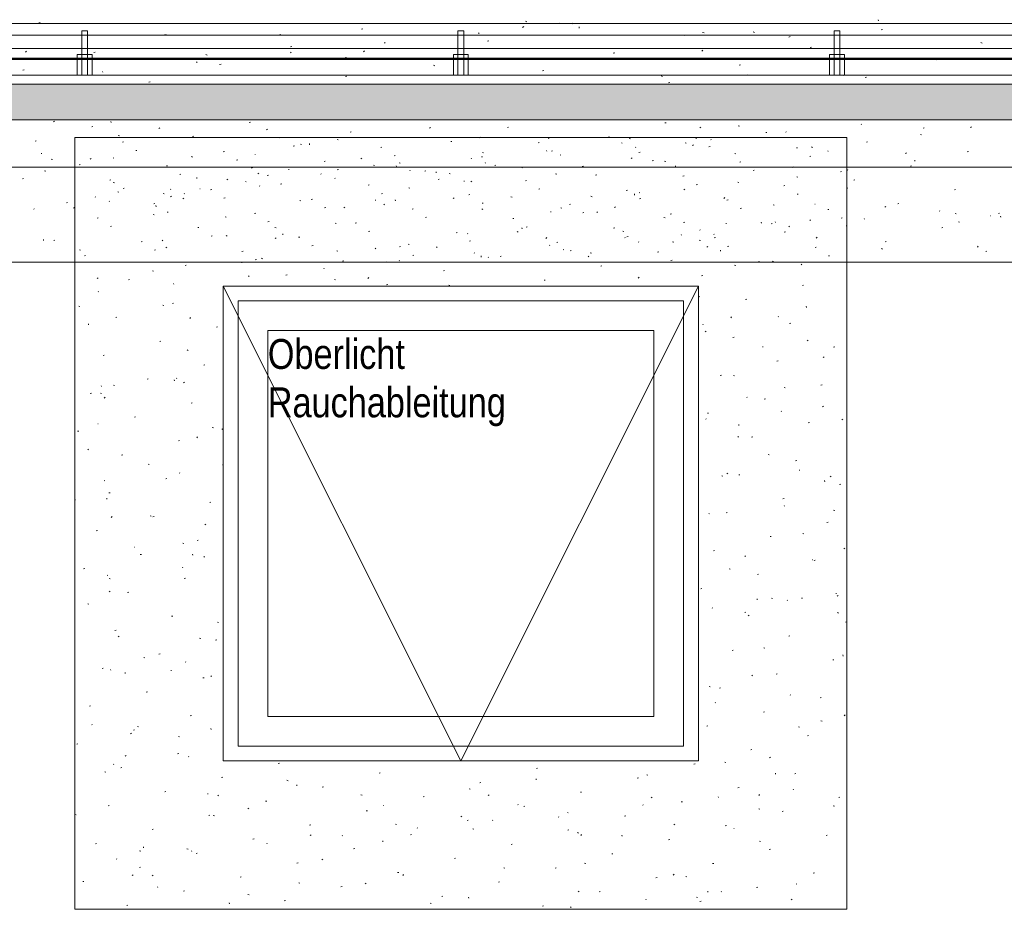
# Model space of a CAD drawing. Extents: x -740 to 300, y 62 to 1112.
# Tile 109 of 187: x -218 to -152, y 711 to 771. Entities that reach past the tile are written whole.
import ezdxf
from ezdxf.lldxf.tags import DXFTag

# ---------------------------------------------------------------- set-up
doc = ezdxf.new("R2010")
doc.units = 0
doc.layers.get('0').update_dxf_attribs({"lineweight": 13})
for name, color, linetype, lineweight, true_color in [('30 -36 Dächer- 3 Dachbeläge', 7, 'Continuous', 15, 0x9999ff), ('30 -36 Dächer- 3 Dachbeläge Gründach', 9, 'Continuous', 9, 0x808080), ('30 -36 Dächer- 4 Dachbekleidungen', 7, 'Continuous', 9, 0xccccff), ('40 -43 Lüftungsanlagen - Entrauchung', 7, 'Continuous', 9, 0xd7f2ff), ('60- 61 allgemeine Ausstattung- 4 Terrassen', 9, 'Continuous', 9, 0x808080), ('70 -72 Beschriftung- 1 Beschriftung allgemein', 7, 'Continuous', 9, 0xff6633)]:
    doc.layers.add(name, color=color, linetype=linetype, lineweight=lineweight, true_color=true_color)
doc.layers.add('70 -73 Bauteildarst.- 2 verdeckt 0.15', color=7, linetype='grob-A06CPVB9L0', lineweight=15)
doc.styles.get("Standard").update_dxf_attribs({"font": 'ARIALN.TTF'})
tags = doc.linetypes.add('grob-A06CPVB9L0', pattern=[14, 3, -8, 3]).pattern_tags.tags
tags[8:9] = [DXFTag(74, 4), DXFTag(75, 0), DXFTag(340, '0'), DXFTag(46, 0.0), DXFTag(50, 0.0), DXFTag(44, 0.0), DXFTag(45, 0.0)]
tags[6:7] = [DXFTag(74, 4), DXFTag(75, 0), DXFTag(340, '0'), DXFTag(46, 0.0), DXFTag(50, 0.0), DXFTag(44, 0.0), DXFTag(45, 0.0)]
tags[4:5] = [DXFTag(74, 4), DXFTag(75, 0), DXFTag(340, '0'), DXFTag(46, 0.0), DXFTag(50, 0.0), DXFTag(44, 0.0), DXFTag(45, 0.0)]

# ---------------------------------------------------------------- blocks, each defined once
blk = doc.blocks.new('Referenz-A06CPVBEL0')
at = {"layer": '30 -36 Dächer- 3 Dachbeläge', "color": 0, "linetype": 'Continuous', "ltscale": 0.15}
for p, q in [((-6.756, 766.512), (-682.362, 766.512)), ((-682.362, 764.112), (-6.756, 764.112))]:
    blk.add_line(p, q, dxfattribs=at)
at = {"layer": '30 -36 Dächer- 3 Dachbeläge', "color": 0, "lineweight": 9}
for p, q in [((-682.362, 764.112), (-6.756, 764.112)), ((-215.73, 764.021), (-215.795, 763.976)), ((-211.913, 763.938), (-211.921, 764.009)), ((-202.605, 763.939), (-202.528, 763.958)), ((-174.61, 763.897), (-174.534, 763.916)), ((-213.21, 763.636), (-213.133, 763.655)), ((-208.628, 763.581), (-208.685, 763.527)), ((-201.385, 763.486), (-201.449, 763.441)), ((-195.82, 763.29), (-195.744, 763.309)), ((-190.41, 763.6), (-190.468, 763.547)), ((-185.215, 763.594), (-185.139, 763.613)), ((-172.193, 763.62), (-172.251, 763.566)), ((-169.67, 763.706), (-169.597, 763.676)), ((-167.825, 763.248), (-167.749, 763.267)), ((-166.438, 763.277), (-166.464, 763.306)), ((-161.373, 763.797), (-161.399, 763.826)), ((-157.22, 763.551), (-157.144, 763.57)), ((-153.976, 763.639), (-154.034, 763.585)), ((-217.03, 762.684), (-216.953, 762.703)), ((-211.424, 763.055), (-211.351, 763.025)), ((-211.142, 762.603), (-211.065, 762.622)), ((-206.425, 762.987), (-206.348, 763.006)), ((-200.537, 762.906), (-200.513, 762.912)), ((-196.684, 762.795), (-196.609, 762.772)), ((-189.035, 762.641), (-188.959, 762.66)), ((-187.039, 762.952), (-187.104, 762.907)), ((-183.147, 762.56), (-183.071, 762.579)), ((-182.435, 762.828), (-182.443, 762.899)), ((-178.43, 762.944), (-178.354, 762.963)), ((-177.013, 762.857), (-176.94, 762.827)), ((-172.542, 762.863), (-172.466, 762.883)), ((-171.503, 762.758), (-171.529, 762.787)), ((-161.04, 762.599), (-160.964, 762.618)), ((-157.407, 763.131), (-157.334, 763.102)), ((-210.245, 762.035), (-210.169, 762.054)), ((-204.357, 761.954), (-204.281, 761.973)), ((-199.64, 762.338), (-199.564, 762.357)), ((-199.161, 762.48), (-199.087, 762.451)), ((-198.55, 762.436), (-198.558, 762.506)), ((-193.752, 762.257), (-193.676, 762.276)), ((-186.897, 761.905), (-186.824, 761.876)), ((-182.565, 762.01), (-182.591, 762.039)), ((-182.25, 761.992), (-182.174, 762.011)), ((-177.5, 762.529), (-177.526, 762.559)), ((-176.568, 762.238), (-176.594, 762.268)), ((-176.362, 761.911), (-176.286, 761.93)), ((-173.26, 762.565), (-173.184, 762.542)), ((-172.694, 762.417), (-172.759, 762.372)), ((-171.645, 762.295), (-171.569, 762.314)), ((-165.757, 762.214), (-165.681, 762.233)), ((-164.75, 762.282), (-164.677, 762.252)), ((-163.638, 762.012), (-163.625, 761.979)), ((-154.256, 761.949), (-154.179, 761.968)), ((-216.603, 761.856), (-216.589, 761.824)), ((-215.937, 761.453), (-215.862, 761.43)), ((-213.252, 761.509), (-213.31, 761.455)), ((-211.77, 761.541), (-211.735, 761.538)), ((-206.504, 761.631), (-206.431, 761.601)), ((-203.46, 761.385), (-203.384, 761.404)), ((-202.213, 761.779), (-202.199, 761.747)), ((-197.572, 761.304), (-197.496, 761.323)), ((-195.035, 761.528), (-195.092, 761.474)), ((-192.855, 761.689), (-192.779, 761.708)), ((-187.63, 761.49), (-187.656, 761.52)), ((-186.967, 761.608), (-186.891, 761.627)), ((-181.632, 761.719), (-181.659, 761.748)), ((-176.818, 761.547), (-176.875, 761.494)), ((-175.465, 761.343), (-175.389, 761.362)), ((-174.633, 761.331), (-174.56, 761.301)), ((-169.901, 761.835), (-169.826, 761.812)), ((-169.577, 761.262), (-169.501, 761.281)), ((-164.86, 761.646), (-164.784, 761.665)), ((-158.349, 761.882), (-158.413, 761.837)), ((-157.784, 761.33), (-157.792, 761.401)), ((-216.387, 760.68), (-216.314, 760.65)), ((-214.065, 761.082), (-213.989, 761.101)), ((-208.177, 761.001), (-208.101, 761.02)), ((-202.398, 760.906), (-202.456, 760.852)), ((-199.959, 760.762), (-199.924, 760.759)), ((-196.675, 760.736), (-196.599, 760.755)), ((-194.24, 761.056), (-194.167, 761.027)), ((-192.695, 760.971), (-192.721, 761)), ((-192.513, 761.222), (-192.438, 761.199)), ((-191.762, 760.68), (-191.789, 760.709)), ((-190.787, 760.655), (-190.711, 760.674)), ((-190.015, 760.546), (-190.022, 760.616)), ((-186.697, 761.199), (-186.724, 761.229)), ((-186.07, 761.04), (-185.994, 761.059)), ((-184.181, 760.925), (-184.239, 760.871)), ((-180.182, 760.959), (-180.106, 760.978)), ((-173.9, 760.938), (-173.907, 761.008)), ((-168.68, 760.694), (-168.604, 760.713)), ((-165.964, 760.944), (-166.022, 760.891)), ((-162.793, 760.613), (-162.716, 760.632)), ((-162.37, 760.756), (-162.297, 760.727)), ((-158.076, 760.997), (-157.999, 761.016)), ((-217.885, 760.13), (-217.809, 760.149)), ((-211.997, 760.049), (-211.921, 760.068)), ((-207.28, 760.433), (-207.204, 760.452)), ((-206.13, 760.153), (-206.138, 760.224)), ((-204.123, 760.105), (-204.05, 760.076)), ((-202.825, 759.932), (-202.851, 759.961)), ((-201.967, 760.509), (-202.032, 760.464)), ((-201.392, 760.352), (-201.316, 760.371)), ((-197.76, 760.452), (-197.786, 760.481)), ((-196.827, 760.16), (-196.854, 760.19)), ((-189.89, 760.087), (-189.814, 760.106)), ((-189.154, 760.493), (-189.079, 760.47)), ((-188.148, 759.982), (-188.113, 759.98)), ((-187.622, 759.975), (-187.686, 759.93)), ((-184.002, 760.006), (-183.926, 760.025)), ((-181.976, 760.482), (-181.903, 760.452)), ((-179.285, 760.39), (-179.209, 760.409)), ((-173.398, 760.309), (-173.321, 760.328)), ((-165.73, 760.263), (-165.654, 760.24)), ((-161.896, 760.045), (-161.819, 760.064)), ((-211.766, 759.88), (-211.691, 759.857)), ((-211.467, 759.256), (-211.394, 759.226)), ((-211.1, 759.48), (-211.024, 759.5)), ((-207.89, 759.413), (-207.916, 759.442)), ((-205.937, 759.471), (-205.901, 759.468)), ((-205.212, 759.4), (-205.136, 759.419)), ((-201.892, 759.641), (-201.919, 759.67)), ((-200.495, 759.784), (-200.419, 759.803)), ((-194.607, 759.703), (-194.531, 759.722)), ((-191.86, 759.53), (-191.787, 759.501)), ((-183.105, 759.438), (-183.029, 759.457)), ((-177.218, 759.357), (-177.141, 759.376)), ((-173.277, 759.44), (-173.341, 759.395)), ((-172.501, 759.741), (-172.424, 759.76)), ((-169.713, 759.907), (-169.64, 759.877)), ((-166.613, 759.66), (-166.536, 759.679)), ((-162.371, 759.533), (-162.296, 759.51)), ((-155.111, 759.395), (-155.034, 759.414)), ((-212.955, 758.893), (-212.981, 758.922)), ((-212.022, 758.602), (-212.048, 758.631)), ((-208.407, 759.151), (-208.332, 759.128)), ((-207.835, 758.97), (-207.899, 758.925)), ((-207.023, 758.833), (-207.08, 758.78)), ((-206.957, 759.121), (-206.983, 759.151)), ((-204.315, 758.831), (-204.239, 758.85)), ((-199.203, 758.681), (-199.13, 758.652)), ((-198.427, 758.75), (-198.351, 758.769)), ((-194.126, 758.691), (-194.09, 758.689)), ((-193.71, 759.135), (-193.634, 759.154)), ((-192.767, 758.651), (-192.775, 758.722)), ((-188.806, 758.853), (-188.863, 758.799)), ((-187.823, 759.054), (-187.746, 759.073)), ((-184.983, 758.92), (-184.908, 758.897)), ((-179.596, 758.956), (-179.523, 758.926)), ((-176.652, 759.043), (-176.659, 759.114)), ((-176.337, 759.203), (-176.301, 759.201)), ((-176.321, 758.789), (-176.244, 758.808)), ((-170.589, 758.872), (-170.646, 758.818)), ((-170.433, 758.708), (-170.356, 758.727)), ((-165.716, 759.092), (-165.639, 759.111)), ((-217.087, 758.082), (-217.113, 758.112)), ((-214.92, 758.528), (-214.844, 758.547)), ((-214.386, 758.211), (-214.444, 758.157)), ((-209.032, 758.447), (-208.956, 758.466)), ((-208.882, 758.259), (-208.89, 758.329)), ((-197.53, 758.182), (-197.454, 758.201)), ((-196.169, 758.23), (-196.227, 758.177)), ((-193.489, 758.435), (-193.554, 758.39)), ((-191.643, 758.101), (-191.566, 758.12)), ((-186.939, 758.107), (-186.866, 758.077)), ((-186.926, 758.485), (-186.849, 758.505)), ((-181.624, 758.191), (-181.549, 758.168)), ((-181.038, 758.405), (-180.961, 758.424)), ((-177.952, 758.25), (-178.01, 758.196)), ((-169.536, 758.14), (-169.459, 758.159)), ((-167.333, 758.381), (-167.26, 758.352)), ((-164.526, 758.424), (-164.49, 758.422)), ((-163.648, 758.059), (-163.571, 758.078)), ((-159.735, 758.269), (-159.793, 758.215)), ((-158.931, 758.443), (-158.854, 758.462)), ((-156.104, 757.945), (-156.13, 757.974)), ((-212.852, 757.495), (-212.776, 757.514)), ((-209.086, 757.73), (-209.013, 757.701)), ((-208.135, 757.879), (-208.059, 757.898)), ((-204.236, 757.578), (-204.161, 757.555)), ((-202.247, 757.798), (-202.171, 757.817)), ((-190.746, 757.533), (-190.669, 757.552)), ((-184.858, 757.452), (-184.781, 757.471)), ((-182.315, 757.912), (-182.279, 757.91)), ((-180.141, 757.836), (-180.064, 757.855)), ((-179.144, 757.901), (-179.209, 757.856)), ((-174.676, 757.532), (-174.603, 757.502)), ((-174.253, 757.755), (-174.176, 757.774)), ((-164.799, 757.366), (-164.863, 757.321)), ((-162.751, 757.49), (-162.674, 757.51)), ((-161.169, 757.426), (-161.195, 757.455)), ((-155.069, 757.807), (-154.996, 757.777)), ((-152.715, 757.645), (-152.679, 757.642)), ((-152.146, 757.794), (-152.07, 757.813)), ((-152.001, 757.546), (-152.009, 757.616)), ((-211.955, 756.926), (-211.879, 756.945)), ((-206.068, 756.845), (-205.991, 756.865)), ((-201.351, 757.23), (-201.274, 757.249)), ((-200.877, 756.848), (-200.802, 756.825)), ((-196.823, 757.155), (-196.75, 757.126)), ((-195.463, 757.149), (-195.386, 757.168)), ((-194.566, 756.581), (-194.489, 756.6)), ((-184.232, 756.761), (-184.239, 756.831)), ((-183.961, 756.884), (-183.884, 756.903)), ((-178.073, 756.803), (-177.996, 756.822)), ((-177.453, 756.618), (-177.378, 756.595)), ((-173.356, 757.187), (-173.279, 757.206)), ((-172.231, 756.678), (-172.258, 756.707)), ((-170.504, 757.133), (-170.468, 757.131)), ((-168.116, 757.153), (-168.124, 757.224)), ((-167.468, 757.106), (-167.392, 757.125)), ((-167.166, 757.197), (-167.193, 757.227)), ((-166.234, 756.906), (-166.26, 756.935)), ((-162.412, 756.957), (-162.356, 756.935)), ((-155.966, 756.841), (-155.89, 756.86)), ((-154.841, 757.231), (-154.766, 757.208)), ((-216.462, 755.976), (-216.47, 756.047)), ((-215.776, 755.974), (-215.699, 755.993)), ((-208.417, 755.993), (-208.482, 755.948)), ((-205.171, 756.277), (-205.094, 756.296)), ((-204.166, 756.306), (-204.093, 756.277)), ((-200.794, 756.158), (-200.851, 756.104)), ((-200.347, 756.369), (-200.354, 756.439)), ((-199.283, 756.196), (-199.206, 756.215)), ((-188.678, 756.5), (-188.601, 756.519)), ((-187.908, 756.459), (-187.895, 756.426)), ((-187.781, 755.931), (-187.704, 755.95)), ((-184.559, 756.581), (-184.486, 756.551)), ((-182.576, 756.177), (-182.634, 756.124)), ((-177.296, 756.158), (-177.323, 756.188)), ((-177.176, 756.235), (-177.099, 756.254)), ((-173.518, 756.382), (-173.505, 756.349)), ((-172.296, 756.006), (-172.223, 755.977)), ((-171.299, 756.387), (-171.325, 756.416)), ((-171.288, 756.154), (-171.212, 756.173)), ((-166.571, 756.538), (-166.495, 756.557)), ((-164.359, 756.197), (-164.417, 756.143)), ((-214.049, 755.355), (-213.976, 755.326)), ((-209.888, 755.893), (-209.811, 755.912)), ((-208.991, 755.325), (-208.914, 755.344)), ((-208.157, 755.536), (-208.215, 755.482)), ((-198.386, 755.628), (-198.309, 755.647)), ((-196.706, 755.276), (-196.631, 755.253)), ((-194.072, 755.458), (-194.136, 755.413)), ((-192.498, 755.547), (-192.421, 755.566)), ((-191.902, 755.732), (-191.829, 755.702)), ((-189.94, 755.555), (-189.997, 755.501)), ((-182.361, 755.639), (-182.388, 755.668)), ((-181.893, 755.851), (-181.817, 755.87)), ((-181.429, 755.348), (-181.455, 755.377)), ((-180.996, 755.282), (-180.92, 755.301)), ((-176.364, 755.867), (-176.39, 755.896)), ((-174.094, 755.889), (-174.019, 755.866)), ((-171.723, 755.574), (-171.78, 755.521)), ((-170.869, 755.259), (-170.876, 755.329)), ((-170.391, 755.586), (-170.315, 755.605)), ((-164.503, 755.505), (-164.427, 755.524)), ((-160.032, 755.432), (-159.959, 755.402)), ((-159.786, 755.889), (-159.71, 755.908)), ((-153.506, 755.594), (-153.563, 755.54)), ((-213.708, 754.941), (-213.631, 754.96)), ((-203.103, 755.244), (-203.026, 755.263)), ((-202.206, 754.676), (-202.129, 754.695)), ((-201.786, 754.78), (-201.713, 754.751)), ((-196.318, 754.595), (-196.241, 754.614)), ((-192.491, 754.6), (-192.517, 754.629)), ((-191.601, 754.979), (-191.524, 754.998)), ((-187.426, 755.119), (-187.453, 755.149)), ((-186.984, 754.867), (-186.991, 754.937)), ((-186.494, 754.828), (-186.52, 754.858)), ((-185.713, 754.898), (-185.637, 754.917)), ((-179.727, 754.924), (-179.791, 754.879)), ((-179.639, 755.157), (-179.566, 755.127)), ((-175.108, 755.201), (-175.032, 755.22)), ((-174.211, 754.633), (-174.135, 754.652)), ((-163.606, 754.936), (-163.53, 754.955)), ((-153.001, 755.24), (-152.925, 755.259)), ((-86.956, 754.512), (-682.362, 754.512)), ((-206.923, 754.291), (-206.846, 754.311)), ((-203.099, 754.474), (-203.107, 754.545)), ((-197.556, 754.08), (-197.582, 754.11)), ((-193.347, 754.546), (-193.272, 754.523)), ((-189.533, 753.946), (-189.457, 753.965)), ((-178.928, 754.249), (-178.852, 754.268)), ((-169.923, 754.316), (-169.848, 754.293)), ((-168.323, 754.552), (-168.247, 754.571)), ((-167.375, 754.582), (-167.302, 754.553)), ((-165.381, 754.389), (-165.446, 754.344)), ((-212.781, 753.463), (-212.839, 753.409)), ((-210.743, 753.339), (-210.666, 753.358)), ((-209.129, 753.931), (-209.056, 753.902)), ((-202.621, 753.561), (-202.647, 753.59)), ((-200.138, 753.642), (-200.062, 753.661)), ((-196.865, 753.357), (-196.792, 753.327)), ((-194.564, 753.483), (-194.622, 753.429)), ((-182.748, 753.296), (-182.672, 753.316)), ((-176.347, 753.502), (-176.405, 753.448)), ((-172.143, 753.6), (-172.067, 753.619)), ((-207.686, 753.042), (-207.712, 753.071)), ((-193.353, 752.993), (-193.277, 753.012)), ((-189.176, 752.974), (-189.101, 752.951)), ((-165.358, 752.951), (-165.282, 752.97)), ((-212.751, 752.522), (-212.777, 752.551)), ((-172.338, 752.207), (-172.265, 752.178)), ((-169.178, 751.998), (-169.102, 752.017)), ((-162.393, 752.014), (-162.356, 752.003)), ((-214.092, 751.556), (-214.019, 751.527)), ((-208.429, 751.631), (-208.354, 751.608)), ((-207.778, 751.737), (-207.702, 751.756)), ((-165.085, 751.474), (-165.093, 751.545)), ((-162.394, 751.349), (-162.356, 751.358)), ((-211.598, 750.785), (-211.522, 750.804)), ((-206.552, 750.788), (-206.61, 750.734)), ((-170.118, 750.827), (-170.176, 750.773)), ((-166.963, 750.826), (-166.989, 750.856)), ((-213.431, 750.297), (-213.439, 750.368)), ((-204.813, 750.136), (-204.737, 750.155)), ((-172.028, 750.307), (-172.054, 750.336)), ((-166.214, 750.397), (-166.137, 750.416)), ((-171.831, 749.873), (-171.896, 749.828)), ((-170.034, 749.444), (-169.957, 749.463)), ((-208.633, 749.183), (-208.557, 749.202)), ((-168.036, 748.821), (-168.001, 748.819)), ((-165.037, 749.258), (-164.964, 749.228)), ((-163.249, 748.795), (-163.172, 748.814)), ((-212.453, 748.231), (-212.377, 748.25)), ((-206.791, 748.607), (-206.718, 748.577)), ((-163.889, 748.151), (-163.946, 748.097)), ((-205.669, 747.582), (-205.592, 747.601)), ((-167.069, 747.843), (-166.993, 747.862)), ((-207.482, 746.671), (-207.508, 746.7)), ((-170.889, 746.89), (-170.813, 746.909)), ((-170, 746.883), (-169.927, 746.853)), ((-212.547, 746.151), (-212.573, 746.18)), ((-211.754, 746.231), (-211.681, 746.202)), ((-209.489, 746.629), (-209.412, 746.648)), ((-207.648, 746.513), (-207.655, 746.583)), ((-206.972, 746.426), (-207.037, 746.381)), ((-166.586, 746.067), (-166.511, 746.044)), ((-164.104, 746.241), (-164.028, 746.26)), ((-213.309, 745.677), (-213.232, 745.696)), ((-212.623, 745.684), (-212.547, 745.661)), ((-212.311, 745.418), (-212.369, 745.364)), ((-169.094, 745.431), (-169.08, 745.398)), ((-206.524, 745.028), (-206.447, 745.047)), ((-167.924, 745.288), (-167.848, 745.308)), ((-163.936, 744.822), (-164, 744.777)), ((-210.344, 744.075), (-210.267, 744.094)), ((-171.744, 744.336), (-171.668, 744.355)), ((-166.759, 744.455), (-166.785, 744.485)), ((-212.813, 743.626), (-212.777, 743.624)), ((-205.093, 743.382), (-205.017, 743.359)), ((-171.824, 743.936), (-171.85, 743.965)), ((-169.634, 743.512), (-169.641, 743.583)), ((-164.959, 743.687), (-164.883, 743.706)), ((-162.7, 743.933), (-162.627, 743.903)), ((-214.164, 743.123), (-214.088, 743.142)), ((-206.082, 742.742), (-206.139, 742.689)), ((-204.454, 743.282), (-204.381, 743.252)), ((-169.648, 742.781), (-169.705, 742.727)), ((-168.779, 742.734), (-168.703, 742.753)), ((-207.379, 742.474), (-207.303, 742.493)), ((-213.422, 741.909), (-213.487, 741.864)), ((-211.199, 741.521), (-211.123, 741.54)), ((-167.663, 741.558), (-167.59, 741.528)), ((-209.417, 740.907), (-209.344, 740.877)), ((-204.414, 740.872), (-204.356, 740.887)), ((-165.815, 741.133), (-165.738, 741.152)), ((-207.278, 740.3), (-207.305, 740.329)), ((-170.78, 740.12), (-170.704, 740.097)), ((-170.386, 740.305), (-170.45, 740.26)), ((-169.635, 740.18), (-169.558, 740.199)), ((-165.569, 740.51), (-165.533, 740.507)), ((-163.418, 740.106), (-163.476, 740.052)), ((-212.343, 739.78), (-212.37, 739.809)), ((-208.234, 739.92), (-208.158, 739.939)), ((-163.851, 739.728), (-163.858, 739.798)), ((-162.85, 739.531), (-162.773, 739.55)), ((-212.054, 738.967), (-211.978, 738.986)), ((-214.356, 738.522), (-214.307, 738.502)), ((-212.197, 738.551), (-212.204, 738.621)), ((-205.27, 738.318), (-205.193, 738.337)), ((-166.67, 738.579), (-166.593, 738.598)), ((-166.555, 738.084), (-166.581, 738.114)), ((-211.84, 737.372), (-211.898, 737.319)), ((-209.286, 737.436), (-209.211, 737.413)), ((-209.09, 737.366), (-209.013, 737.385)), ((-171.62, 737.565), (-171.646, 737.594)), ((-170.49, 737.626), (-170.414, 737.645)), ((-163.25, 737.818), (-163.174, 737.795)), ((-205.527, 736.858), (-205.591, 736.813)), ((-163.705, 736.977), (-163.629, 736.996)), ((-212.91, 736.413), (-212.833, 736.432)), ((-167.525, 736.025), (-167.449, 736.044)), ((-165.325, 736.233), (-165.252, 736.204)), ((-207.079, 735.582), (-207.006, 735.553)), ((-206.125, 735.764), (-206.048, 735.783)), ((-210.345, 735.315), (-210.31, 735.312)), ((-209.945, 734.812), (-209.868, 734.831)), ((-206.413, 734.766), (-206.421, 734.837)), ((-171.345, 735.072), (-171.269, 735.091)), ((-169.177, 734.736), (-169.235, 734.682)), ((-162.49, 735.254), (-162.555, 735.209)), ((-205.611, 734.697), (-205.669, 734.643)), ((-164.669, 734.48), (-164.656, 734.447)), ((-164.56, 734.423), (-164.484, 734.442)), ((-213.765, 733.859), (-213.689, 733.878)), ((-212.139, 733.409), (-212.166, 733.438)), ((-207.075, 733.928), (-207.101, 733.958)), ((-170.288, 733.858), (-170.215, 733.829)), ((-168.38, 733.471), (-168.304, 733.49)), ((-212.042, 733.207), (-211.969, 733.178)), ((-206.98, 733.21), (-206.904, 733.229)), ((-211.977, 732.342), (-212.041, 732.297)), ((-210.8, 732.257), (-210.724, 732.277)), ((-172.2, 732.518), (-172.124, 732.537)), ((-163.101, 732.198), (-163.066, 732.196)), ((-213.479, 731.489), (-213.404, 731.466)), ((-168.399, 731.766), (-168.407, 731.837)), ((-167.443, 731.872), (-167.368, 731.849)), ((-166.351, 731.713), (-166.378, 731.743)), ((-165.416, 731.869), (-165.339, 731.888)), ((-162.948, 732.06), (-163.005, 732.007)), ((-171.416, 731.194), (-171.442, 731.223)), ((-169.236, 730.917), (-169.159, 730.936)), ((-168.94, 730.738), (-169.005, 730.693)), ((-162.987, 730.909), (-162.914, 730.879)), ((-207.835, 730.656), (-207.759, 730.675)), ((-204.741, 730.257), (-204.668, 730.228)), ((-162.451, 730.268), (-162.374, 730.287)), ((-211.655, 729.703), (-211.579, 729.722)), ((-211.37, 729.327), (-211.427, 729.273)), ((-205.949, 729.187), (-205.874, 729.164)), ((-204.871, 729.054), (-204.794, 729.073)), ((-166.271, 729.315), (-166.194, 729.334)), ((-208.691, 728.102), (-208.614, 728.121)), ((-170.091, 728.363), (-170.015, 728.382)), ((-167.95, 728.534), (-167.877, 728.504)), ((-209.704, 727.882), (-209.631, 727.853)), ((-206.871, 727.557), (-206.897, 727.587)), ((-163.306, 727.713), (-163.23, 727.733)), ((-162.616, 727.981), (-162.624, 728.052)), ((-212.511, 727.149), (-212.434, 727.168)), ((-211.936, 727.038), (-211.962, 727.067)), ((-210.962, 726.805), (-210.969, 726.875)), ((-207.878, 727.003), (-207.842, 727.001)), ((-167.126, 726.761), (-167.05, 726.78)), ((-205.726, 726.5), (-205.649, 726.519)), ((-205.141, 726.652), (-205.198, 726.598)), ((-168.707, 726.69), (-168.764, 726.637)), ((-209.546, 725.548), (-209.469, 725.567)), ((-171.636, 725.925), (-171.561, 725.902)), ((-170.946, 725.809), (-170.87, 725.828)), ((-171.212, 724.823), (-171.239, 724.852)), ((-166.147, 725.342), (-166.174, 725.372)), ((-164.161, 725.159), (-164.085, 725.178)), ((-213.366, 724.595), (-213.29, 724.614)), ((-167.981, 724.207), (-167.905, 724.226)), ((-206.581, 723.946), (-206.505, 723.965)), ((-164.106, 723.623), (-164.031, 723.6)), ((-162.477, 724.015), (-162.535, 723.961)), ((-213.209, 723.373), (-213.196, 723.34)), ((-210.401, 722.994), (-210.325, 723.013)), ((-210.142, 723.24), (-210.067, 723.217)), ((-205.179, 723.02), (-205.186, 723.09)), ((-171.801, 723.255), (-171.725, 723.274)), ((-165.613, 723.209), (-165.54, 723.179)), ((-210.531, 722.775), (-210.596, 722.729)), ((-207.367, 722.558), (-207.294, 722.528)), ((-165.017, 722.605), (-164.94, 722.624)), ((-214.221, 722.041), (-214.145, 722.06)), ((-168.837, 721.653), (-168.76, 721.672)), ((-210.899, 721.281), (-210.957, 721.228)), ((-207.436, 721.392), (-207.36, 721.411)), ((-206.667, 721.186), (-206.693, 721.216)), ((-170.576, 720.834), (-170.503, 720.804)), ((-167.495, 721.171), (-167.56, 721.126)), ((-212.33, 720.183), (-212.257, 720.153)), ((-211.732, 720.667), (-211.758, 720.696)), ((-211.256, 720.44), (-211.18, 720.459)), ((-200.651, 720.743), (-200.575, 720.762)), ((-183.262, 720.397), (-183.185, 720.416)), ((-172.657, 720.7), (-172.58, 720.72)), ((-204.472, 719.791), (-204.395, 719.81)), ((-200.066, 719.608), (-199.993, 719.579)), ((-193.867, 720.094), (-193.79, 720.113)), ((-183.28, 719.628), (-183.288, 719.698)), ((-176.477, 719.748), (-176.4, 719.767)), ((-175.829, 719.978), (-175.754, 719.955)), ((-167.165, 720.02), (-167.172, 720.09)), ((-165.872, 720.051), (-165.795, 720.07)), ((-208.292, 718.838), (-208.215, 718.857)), ((-199.395, 719.235), (-199.403, 719.306)), ((-197.687, 719.141), (-197.61, 719.16)), ((-187.802, 719.033), (-187.729, 719.004)), ((-187.082, 719.445), (-187.005, 719.464)), ((-180.297, 718.796), (-180.22, 718.815)), ((-169.692, 719.099), (-169.616, 719.118)), ((-165.944, 718.971), (-165.97, 719.001)), ((-205.41, 718.691), (-205.375, 718.689)), ((-204.67, 718.606), (-204.728, 718.552)), ((-201.507, 718.189), (-201.43, 718.208)), ((-195.083, 718.636), (-195.007, 718.613)), ((-190.902, 718.492), (-190.825, 718.511)), ((-186.453, 718.625), (-186.511, 718.572)), ((-175.539, 718.459), (-175.466, 718.429)), ((-173.512, 718.146), (-173.436, 718.165)), ((-171.009, 718.452), (-171.035, 718.481)), ((-168.236, 718.645), (-168.294, 718.591)), ((-162.907, 718.45), (-162.831, 718.469)), ((-212.112, 717.886), (-212.035, 717.905)), ((-202.636, 717.724), (-202.7, 717.678)), ((-194.722, 717.54), (-194.645, 717.559)), ((-193.599, 717.912), (-193.564, 717.91)), ((-184.515, 717.975), (-184.501, 717.943)), ((-184.117, 717.843), (-184.041, 717.862)), ((-176.073, 717.932), (-176.1, 717.962)), ((-168.299, 717.676), (-168.224, 717.653)), ((-166.727, 717.497), (-166.651, 717.516)), ((-163.275, 717.884), (-163.202, 717.855)), ((-214.336, 717.293), (-214.26, 717.27)), ((-205.327, 717.237), (-205.25, 717.256)), ((-205.029, 717.233), (-204.956, 717.204)), ((-188.29, 717.189), (-188.355, 717.144)), ((-187.937, 716.891), (-187.861, 716.91)), ((-186.203, 716.893), (-186.23, 716.923)), ((-181.788, 717.133), (-181.753, 717.131)), ((-181.138, 717.413), (-181.165, 717.442)), ((-177.332, 717.194), (-177.256, 717.213)), ((-209.147, 716.284), (-209.07, 716.303)), ((-198.542, 716.587), (-198.466, 716.606)), ((-192.765, 716.658), (-192.692, 716.629)), ((-191.268, 716.374), (-191.295, 716.403)), ((-187.553, 716.334), (-187.477, 716.311)), ((-181.152, 716.242), (-181.076, 716.261)), ((-173.945, 716.654), (-174.01, 716.609)), ((-170.547, 716.545), (-170.471, 716.564)), ((-169.977, 716.354), (-169.942, 716.351)), ((-202.362, 715.635), (-202.286, 715.654)), ((-198.441, 715.931), (-198.499, 715.877)), ((-196.333, 715.854), (-196.36, 715.884)), ((-193.612, 715.451), (-193.62, 715.521)), ((-191.757, 715.938), (-191.681, 715.957)), ((-180.502, 716.084), (-180.429, 716.054)), ((-180.224, 715.95), (-180.281, 715.896)), ((-177.497, 715.843), (-177.504, 715.913)), ((-174.367, 715.592), (-174.291, 715.611)), ((-168.238, 715.509), (-168.165, 715.48)), ((-163.762, 715.896), (-163.686, 715.915)), ((-212.967, 715.332), (-212.89, 715.351)), ((-209.992, 714.858), (-209.919, 714.829)), ((-209.727, 715.058), (-209.735, 715.129)), ((-206.806, 714.991), (-206.73, 714.968)), ((-206.463, 714.815), (-206.489, 714.845)), ((-201.398, 715.335), (-201.424, 715.364)), ((-195.577, 714.986), (-195.501, 715.005)), ((-184.972, 715.289), (-184.896, 715.308)), ((-167.582, 714.943), (-167.506, 714.962)), ((-211.528, 714.296), (-211.554, 714.325)), ((-206.182, 714.682), (-206.106, 714.702)), ((-197.728, 714.283), (-197.655, 714.254)), ((-188.792, 714.337), (-188.716, 714.356)), ((-178.187, 714.64), (-178.111, 714.659)), ((-210.002, 713.73), (-209.926, 713.749)), ((-199.397, 714.033), (-199.321, 714.052)), ((-185.465, 713.709), (-185.392, 713.679)), ((-182.007, 713.687), (-181.931, 713.707)), ((-180.023, 714.032), (-179.947, 714.009)), ((-171.402, 713.991), (-171.326, 714.01)), ((-210.429, 713.236), (-210.486, 713.182)), ((-209.086, 713.207), (-209.15, 713.162)), ((-203.217, 713.081), (-203.141, 713.1)), ((-192.612, 713.384), (-192.536, 713.403)), ((-192.212, 713.255), (-192.269, 713.202)), ((-175.223, 713.038), (-175.146, 713.057)), ((-173.995, 713.275), (-174.052, 713.221)), ((-173.201, 713.134), (-173.128, 713.105)), ((-164.618, 713.342), (-164.541, 713.361)), ((-213.822, 712.778), (-213.746, 712.797)), ((-208.785, 712.422), (-208.771, 712.389)), ((-199.276, 712.689), (-199.201, 712.666)), ((-196.432, 712.432), (-196.356, 712.451)), ((-194.741, 712.673), (-194.805, 712.628)), ((-185.827, 712.735), (-185.751, 712.754)), ((-168.438, 712.389), (-168.361, 712.408)), ((-165.74, 712.6), (-165.766, 712.63)), ((-207.037, 712.128), (-206.961, 712.147)), ((-202.691, 711.908), (-202.618, 711.879)), ((-189.648, 711.783), (-189.571, 711.802)), ((-187.829, 711.666), (-187.836, 711.736)), ((-180.395, 712.138), (-180.46, 712.093)), ((-179.043, 712.086), (-178.966, 712.105)), ((-175.87, 711.561), (-175.896, 711.591)), ((-172.493, 711.729), (-172.417, 711.706)), ((-171.714, 712.058), (-171.721, 712.129)), ((-170.805, 712.081), (-170.831, 712.11)), ((-166.05, 711.603), (-166.114, 711.558)), ((-210.857, 711.176), (-210.781, 711.195)), ((-203.944, 711.274), (-203.951, 711.344)), ((-200.252, 711.479), (-200.176, 711.498)), ((-190.428, 711.334), (-190.355, 711.304)), ((-182.863, 711.133), (-182.786, 711.152)), ((-180.935, 711.042), (-180.961, 711.071)), ((-172.258, 711.437), (-172.181, 711.456))]:
    blk.add_line(p, q, dxfattribs=at)
at = {"layer": '30 -36 Dächer- 3 Dachbeläge', "color": 0, "linetype": 'Continuous', "lineweight": 9, "ltscale": 0.13}
for p, q in [((-214.356, 762.912), (-214.356, 710.912)), ((-162.356, 762.912), (-214.356, 762.912)), ((-162.356, 710.912), (-162.356, 762.912)), ((-204.356, 720.912), (-204.356, 752.912)), ((-204.356, 752.912), (-172.356, 752.912)), ((-172.356, 752.912), (-172.356, 720.912)), ((-172.356, 720.912), (-204.356, 720.912)), ((-214.356, 710.912), (-162.356, 710.912))]:
    blk.add_line(p, q, dxfattribs=at)
at = {"layer": '30 -36 Dächer- 3 Dachbeläge', "color": 0, "lineweight": 0}
for points in [[(-6.756, 764.112), (-682.362, 765.461), (-682.362, 766.512)], [(-6.756, 764.112), (-682.362, 766.512), (-6.756, 766.512)], [(-682.362, 765.461), (-6.756, 764.112), (-682.362, 764.112)]]:
    blk.add_solid(points, dxfattribs=at)
at = {"layer": '30 -36 Dächer- 3 Dachbeläge Gründach', "color": 0, "linetype": 'Continuous', "ltscale": 0.13}
blk.add_line((-16.156, 760.912), (-682.362, 760.912), dxfattribs=at)
at = {"layer": '30 -36 Dächer- 4 Dachbekleidungen', "color": 0, "linetype": 'Continuous', "ltscale": 0.13}
for p, q in [((-682.362, 770.612), (-6.756, 770.612)), ((-213.49, 770.112), (-213.89, 770.112)), ((-213.89, 770.112), (-213.89, 768.512)), ((-213.49, 768.512), (-213.49, 770.112)), ((-188.156, 770.112), (-188.556, 770.112)), ((-188.556, 770.112), (-188.556, 768.512)), ((-188.156, 768.512), (-188.156, 770.112)), ((-162.823, 770.112), (-163.223, 770.112)), ((-163.223, 770.112), (-163.223, 768.512)), ((-162.823, 768.512), (-162.823, 770.112)), ((-6.756, 769.812), (-682.362, 769.812)), ((-682.362, 768.912), (-6.756, 768.912)), ((-213.89, 768.512), (-214.19, 768.512)), ((-214.19, 768.512), (-214.19, 767.112)), ((-213.89, 767.112), (-213.89, 768.512)), ((-213.89, 768.512), (-213.49, 768.512)), ((-213.49, 768.512), (-213.49, 767.112)), ((-213.49, 768.512), (-213.19, 768.512)), ((-213.19, 768.512), (-213.19, 767.112)), ((-188.556, 768.512), (-188.856, 768.512)), ((-188.856, 768.512), (-188.856, 767.112)), ((-188.556, 767.112), (-188.556, 768.512)), ((-188.556, 768.512), (-188.156, 768.512)), ((-188.156, 768.512), (-188.156, 767.112)), ((-188.156, 768.512), (-187.856, 768.512)), ((-187.856, 768.512), (-187.856, 767.112)), ((-163.223, 768.512), (-163.523, 768.512)), ((-163.523, 768.512), (-163.523, 767.112)), ((-163.223, 767.112), (-163.223, 768.512)), ((-163.223, 768.512), (-162.823, 768.512)), ((-162.823, 768.512), (-162.823, 767.112)), ((-162.823, 768.512), (-162.523, 768.512)), ((-162.523, 768.512), (-162.523, 767.112)), ((-6.756, 767.112), (-682.362, 767.112)), ((-214.19, 767.112), (-213.89, 767.112)), ((-213.49, 767.112), (-213.89, 767.112)), ((-213.19, 767.112), (-213.49, 767.112)), ((-188.856, 767.112), (-188.556, 767.112)), ((-188.156, 767.112), (-188.556, 767.112)), ((-187.856, 767.112), (-188.156, 767.112)), ((-163.523, 767.112), (-163.223, 767.112)), ((-162.823, 767.112), (-163.223, 767.112)), ((-162.523, 767.112), (-162.823, 767.112))]:
    blk.add_line(p, q, dxfattribs=at)
at = {"layer": '40 -43 Lüftungsanlagen - Entrauchung', "color": 0}
for p, q in [((-204.356, 752.912), (-172.356, 752.912)), ((-204.356, 720.912), (-204.356, 752.912)), ((-204.356, 752.912), (-188.356, 720.912)), ((-188.356, 720.912), (-172.356, 752.912)), ((-172.356, 752.912), (-172.356, 720.912)), ((-172.356, 720.912), (-204.356, 720.912))]:
    blk.add_line(p, q, dxfattribs=at)
at = {"layer": '40 -43 Lüftungsanlagen - Entrauchung', "color": 0, "linetype": 'Continuous', "ltscale": 0.13}
for p, q in [((-201.356, 749.912), (-175.356, 749.912)), ((-201.356, 723.912), (-201.356, 749.912)), ((-175.356, 749.912), (-175.356, 723.912)), ((-175.356, 723.912), (-201.356, 723.912))]:
    blk.add_line(p, q, dxfattribs=at)
at = {"layer": '60- 61 allgemeine Ausstattung- 4 Terrassen', "color": 0}
for p, q in [((-216.788, 770.651), (-216.692, 770.674)), ((-183.999, 770.76), (-183.908, 770.723)), ((-181.794, 770.597), (-181.699, 770.621)), ((-180.8, 770.578), (-180.833, 770.615)), ((-160.237, 770.771), (-160.247, 770.859)), ((-208.307, 769.839), (-208.211, 769.863)), ((-200.525, 769.79), (-200.535, 769.878)), ((-195.05, 770.218), (-194.955, 770.242)), ((-187.131, 769.929), (-187.164, 769.965)), ((-184.117, 770.397), (-184.197, 770.341)), ((-180.381, 770.28), (-180.391, 770.369)), ((-172.071, 769.999), (-171.977, 769.97)), ((-168.669, 770.042), (-168.578, 770.005)), ((-160.057, 770.165), (-159.961, 770.189)), ((-193.462, 769.279), (-193.495, 769.316)), ((-186.569, 769.407), (-186.474, 769.431)), ((-173.313, 769.786), (-173.218, 769.81)), ((-166.185, 769.729), (-166.266, 769.673)), ((-153.34, 769.323), (-153.249, 769.286)), ((-217.608, 768.746), (-217.68, 768.679)), ((-213.082, 768.649), (-212.986, 768.672)), ((-199.793, 768.63), (-199.826, 768.667)), ((-199.825, 769.028), (-199.73, 769.051)), ((-194.837, 768.77), (-194.909, 768.703)), ((-178.088, 768.595), (-177.993, 768.619)), ((-172.066, 768.794), (-172.138, 768.727)), ((-164.832, 768.974), (-164.737, 768.998)), ((-206.125, 767.981), (-206.158, 768.017)), ((-205.532, 768.509), (-205.441, 768.472)), ((-196.138, 768.321), (-196.044, 768.292)), ((-191.344, 768.216), (-191.249, 768.24)), ((-156.351, 768.163), (-156.255, 768.187)), ((-217.857, 767.458), (-217.761, 767.482)), ((-212.456, 767.331), (-212.489, 767.368)), ((-204.601, 767.837), (-204.505, 767.861)), ((-190.203, 767.791), (-190.112, 767.754)), ((-182.863, 767.405), (-182.768, 767.429)), ((-169.607, 767.784), (-169.512, 767.808)), ((-209.376, 766.647), (-209.28, 766.67)), ((-196.119, 767.026), (-196.024, 767.049)), ((-174.873, 767.073), (-174.782, 767.036)), ((-174.382, 766.593), (-174.287, 766.617)), ((-169.051, 767.15), (-169.034, 767.109)), ((-162.659, 767.121), (-162.565, 767.092)), ((-161.126, 766.972), (-161.031, 766.996))]:
    blk.add_line(p, q, dxfattribs=at)
at = {"layer": '60- 61 allgemeine Ausstattung- 4 Terrassen', "color": 0, "linetype": 'grob-A06CPVB9L0', "lineweight": 50, "ltscale": 0.5}
blk.add_line((-10.296, 768.212), (-682.362, 768.212), dxfattribs=at)
at = {"layer": '70 -73 Bauteildarst.- 2 verdeckt 0.15', "color": 0, "linetype": 'grob-A06CPVB9L0', "ltscale": 0.15}
for p, q in [((-203.356, 751.912), (-173.356, 751.912)), ((-203.356, 721.912), (-203.356, 751.912)), ((-173.356, 751.912), (-173.356, 721.912)), ((-173.356, 721.912), (-203.356, 721.912))]:
    blk.add_line(p, q, dxfattribs=at)
at = {"layer": '70 -72 Beschriftung- 1 Beschriftung allgemein', "color": 0, "linetype": 'Continuous', "ltscale": 0.13, "char_height": 2.01377, "attachment_point": 1, "rotation": 359.99467}
for s, insert in [('{\\fArial Narrow;Oberlicht}', (-201.356, 749.34)), ('{\\fArial Narrow;Rauchableitung}', (-201.357, 746.081))]:
    blk.add_mtext(s, dxfattribs=dict(at, insert=insert))

msp = doc.modelspace()

# ---------------------------------------------------------------- block references
at = {"color": 8, "lineweight": 13, "ltscale": 0.13, "true_color": 0x808080}
msp.add_blockref('Referenz-A06CPVBEL0', (0, 0), dxfattribs=at)

doc.saveas('drawing.dxf')
